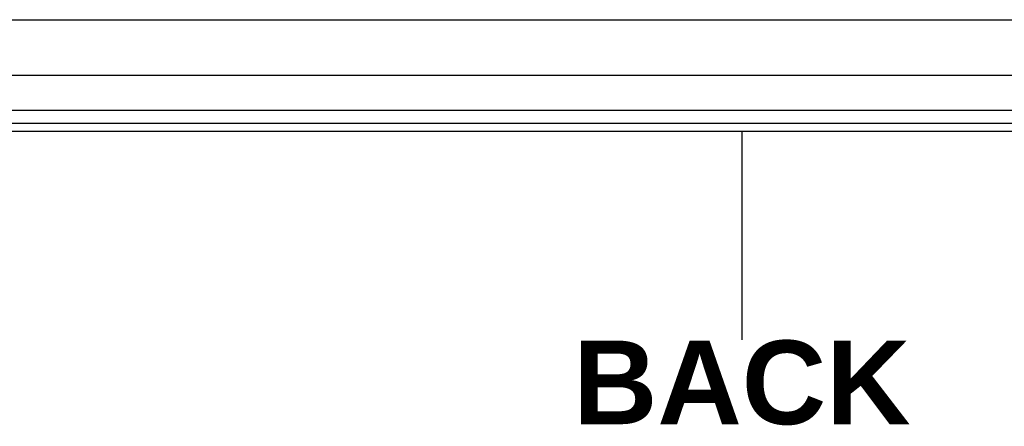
# Model space of a CAD drawing. Header units: inches. Extents: x 2 to 104, y 2 to 68.
# Tile 15 of 98: x 11.32 to 20.15, y 18.12 to 21.77. Entities that reach past the tile are written whole.
import ezdxf

# ---------------------------------------------------------------- set-up
doc = ezdxf.new("R2010")
doc.units = ezdxf.units.IN
doc.header["$LTSCALE"] = 6.250991
doc.header["$MEASUREMENT"] = 0
doc.layers.get('0').update_dxf_attribs({"lineweight": 25})
for name, color, linetype, lineweight in [('Sketch Geometry(ANSI)', 7, 'Continuous', 25), ('Symbols(ANSI)', 7, 'Continuous', 25), ('Visible Edges(ANSI)', 7, 'Continuous', 25), ('Visible Tangent Edges(ANSI)', 7, 'Continuous', 25)]:
    doc.layers.add(name, color=color, linetype=linetype, lineweight=lineweight)
doc.styles.add('Dimension-ANSI', font='arialbd.ttf')

# ---------------------------------------------------------------- blocks, each defined once
blk = doc.blocks.new('BACK')
at = {"layer": 'Sketch Geometry(ANSI)'}
blk.add_line((0, 0.15), (0, -0.15), dxfattribs=at)
at = {"layer": 'Symbols(ANSI)', "color": 7, "insert": (0, -0.2119), "char_height": 0.12, "attachment_point": 5, "style": 'Dimension-ANSI'}
blk.add_mtext('\\fArial|b1|i0;BACK', dxfattribs=at)

msp = doc.modelspace()

# ---------------------------------------------------------------- linework, layer by layer
at = {"layer": 'Visible Edges(ANSI)'}
for p, q in [((6.2657, 21.7722), (29.2919, 21.7722)), ((29.2919, 21.2726), (6.2657, 21.2726)), ((30.2451, 20.8402), (5.3384, 20.8402)), ((5.3384, 20.773), (30.2451, 20.773))]:
    msp.add_line(p, q, dxfattribs=at)
at = {"layer": 'Visible Tangent Edges(ANSI)'}
msp.add_line((30.2451, 20.9583), (5.3384, 20.9583), dxfattribs=at)

# ---------------------------------------------------------------- block references
at = {"xscale": 6.25099146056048, "yscale": 6.25099146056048, "zscale": 6.25099146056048}
msp.add_blockref('BACK', (17.7918, 19.8378), dxfattribs=at)

doc.saveas('drawing.dxf')
